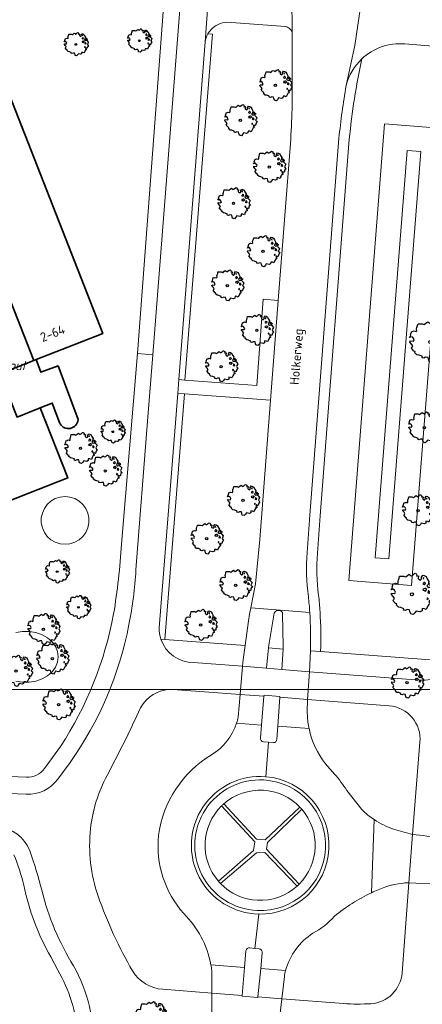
# Model space of a CAD drawing. Header units: metres. Extents: x 152391 to 157968, y 462336 to 467280.
# Tile 244 of 256: x 155171 to 155229, y 464588 to 464732. Entities that reach past the tile are written whole.
import ezdxf
from ezdxf.enums import TextEntityAlignment as Align

# ---------------------------------------------------------------- set-up
doc = ezdxf.new("R2010")
doc.units = ezdxf.units.M
doc.header["$LTSCALE"] = 0.75
doc.layers.get('0').update_dxf_attribs({"lineweight": 25})
doc.layers.get('defpoints').update_dxf_attribs({"lineweight": 25})
for name, color, linetype, lineweight in [('B-GV-GR-BOOM-S', 252, 'Continuous', 25), ('B-WE-GR-BEPLANTING_CULTUUR_BODEMBEDEKKER-GV', 251, 'Continuous', 18), ('B-WE-GR-GROENVOORZIENING-GV', 251, 'Continuous', 18), ('B-WE-GR-HAAG-GV', 251, 'Continuous', 13), ('B-WE-OG-BEBOUWING-GV', 6, 'Continuous', 35), ('B-WE-OG-BEBOUWING-T18', 1, 'Continuous', 18), ('B-WE-OG-TERREIN_CULTUURSCHEIDING-GV', 251, 'Continuous', 18), ('B-WE-OG-TOPOGRAFIE-T18', 1, 'Continuous', 18), ('B-WE-VH-VERHARDING_ASFALT-GV', 251, 'Continuous', 18), ('B-WE-VH-VERHARDING_BEDRIJFSVLOERPLAAT-GV', 251, 'Continuous', 18), ('B-WE-VH-VERHARDING_BETONSTRAATSTEEN-GV', 251, 'Continuous', 18), ('B-WE-VH-VERHARDING_TEGEL-GV', 251, 'Continuous', 18)]:
    doc.layers.add(name, color=color, linetype=linetype, lineweight=lineweight)
doc.layers.add('X-XX-AL-TEKENBLAD_HULPLIJN-G', color=7, linetype='Continuous', lineweight=18, plot=False)
doc.styles.add('NLCS-ISO-M750-T18', font='NLCS-ISO.ttf', dxfattribs={"height": 1.35})
doc.styles.add('NLCS-ISO-M750-T18_CURSIEF', font='NLCS-ISO.ttf', dxfattribs={"oblique": 15, "height": 1.35})

# ---------------------------------------------------------------- blocks, each defined once
blk = doc.blocks.new('ACMAP_ANN_TEMPLATE_type knoop')
at = {"layer": 'defpoints', "style": 'NLCS-ISO-M750-T18_CURSIEF', "oblique": 15}
blk.add_attdef('type_knoop', (0, 0), '', height=1.35, dxfattribs=at)
blk = doc.blocks.new('SGR-BOOM_21_30')
at = {"linetype": 'Continuous'}
for p, q in [((-1.05, 1.33), (-1.02, 1.5)), ((-1.02, 1.5), (-0.67, 1.5)), ((-0.67, 1.5), (-0.52, 1.43)), ((-0.52, 1.43), (-0.47, 1.45)), ((-0.47, 1.45), (-0.37, 1.55)), ((-0.37, 1.55), (-0.23, 1.65)), ((-0.23, 1.65), (-0.13, 1.58)), ((-0.13, 1.58), (-0.06, 1.52)), ((-0.06, 1.52), (0.07, 1.58)), ((0.07, 1.58), (0.2, 1.71)), ((0.2, 1.71), (0.26, 1.73)), ((0.26, 1.73), (0.33, 1.7)), ((0.33, 1.7), (0.39, 1.65)), ((0.4, 1.53), (0.38, 1.5)), ((0.38, 1.5), (0.53, 1.52)), ((0.39, 1.65), (0.4, 1.53)), ((0.54, 1.48), (0.51, 1.29)), ((0.53, 1.52), (0.54, 1.48)), ((0.79, 1.4), (0.89, 1.56)), ((0.89, 1.56), (1.02, 1.53)), ((1.02, 1.53), (1.16, 1.45)), ((1.16, 1.45), (1.25, 1.27)), ((-1.7, 0.37), (-1.66, 0.48)), ((-1.49, 0.41), (-1.7, 0.37)), ((-1.68, -0.03), (-1.67, 0.09)), ((-1.67, 0.09), (-1.39, 0.07)), ((-1.66, 0.48), (-1.6, 0.53)), ((-1.63, 0.58), (-1.53, 0.87)), ((-1.6, 0.53), (-1.63, 0.58)), ((-1.53, 0.87), (-1.46, 0.86)), ((-1.42, 0.33), (-1.49, 0.41)), ((-1.46, 0.86), (-1.34, 0.91)), ((-1.33, 0.18), (-1.42, 0.33)), ((-1.39, 0.07), (-1.33, 0.18)), ((-1.34, 0.91), (-1.18, 0.86)), ((-1.18, 0.86), (-1.12, 0.92)), ((-1.13, 1.09), (-1.11, 1.19)), ((-1.12, 0.92), (-1.13, 1.09)), ((-1.11, 1.19), (-1.05, 1.33)), ((0.51, 1.29), (0.57, 1.24)), ((0.57, 1.24), (0.69, 1.15)), ((0.69, 1.15), (0.75, 1.2)), ((0.75, 1.2), (0.8, 1.29)), ((0.8, 1.29), (0.79, 1.4)), ((0.94, 0.91), (0.89, 0.87)), ((0.89, 0.87), (0.93, 0.83)), ((0.93, 0.41), (0.89, 0.33)), ((0.89, 0.33), (1.03, 0.32)), ((0.97, 1.37), (0.93, 1.33)), ((0.93, 1.33), (0.95, 1.25)), ((0.93, 0.83), (0.98, 0.84)), ((1.05, 0.46), (0.93, 0.41)), ((0.97, 0.97), (0.94, 0.91)), ((0.95, 1.25), (0.96, 1.24)), ((0.96, 1.27), (0.97, 1.37)), ((1.03, 0.97), (0.97, 0.97)), ((0.98, 0.84), (1.03, 0.78)), ((1.08, 0.94), (1.03, 0.97)), ((1.03, 0.78), (1.08, 0.84)), ((1.03, 0.32), (1.11, 0.25)), ((1.11, 0.46), (1.05, 0.46)), ((1.12, 0.87), (1.08, 0.94)), ((1.08, 0.84), (1.12, 0.87)), ((1.22, 0.4), (1.11, 0.46)), ((1.11, 0.25), (1.2, 0.37)), ((1.2, 0.37), (1.24, 0.41)), ((1.32, 0.79), (1.23, 0.69)), ((1.23, 0.69), (1.27, 0.63)), ((1.25, 1.27), (1.38, 1.06)), ((1.27, 0.63), (1.38, 0.56)), ((1.34, 0.18), (1.31, 0.1)), ((1.43, 0.05), (1.31, 0.1)), ((1.38, 1.06), (1.32, 0.79)), ((1.36, 0.3), (1.34, 0.23)), ((1.34, 0.23), (1.34, 0.18)), ((1.43, 0.23), (1.36, 0.3)), ((1.38, 0.56), (1.44, 0.6)), ((1.47, 0.2), (1.43, 0.23)), ((1.43, 0.05), (1.51, 0.14)), ((1.47, 0.86), (1.44, 0.81)), ((1.44, 0.81), (1.46, 0.74)), ((1.44, 0.6), (1.57, 0.56)), ((1.46, 0.74), (1.53, 0.69)), ((1.54, 0.86), (1.47, 0.86)), ((1.51, 0.14), (1.47, 0.2)), ((1.53, 0.73), (1.64, 0.68)), ((1.53, 0.69), (1.54, 0.73)), ((1.62, 0.76), (1.54, 0.86)), ((1.57, 0.56), (1.64, 0.51)), ((1.73, 0.71), (1.62, 0.76)), ((1.64, 0.68), (1.73, 0.71)), ((1.64, 0.51), (1.81, 0.32)), ((1.72, 0.1), (1.67, 0.04)), ((1.67, 0.04), (1.76, -0.09)), ((1.81, 0.32), (1.72, 0.1)), ((-1.54, -0.18), (-1.68, -0.03)), ((-1.55, -0.51), (-1.49, -0.42)), ((-1.35, -0.75), (-1.55, -0.51)), ((-1.44, -0.32), (-1.54, -0.18)), ((-1.49, -0.42), (-1.44, -0.32)), ((-1.25, -0.78), (-1.35, -0.75)), ((-1.27, -0.9), (-1.25, -0.78)), ((-1.11, -1.05), (-1.27, -0.9)), ((-0.91, -1.08), (-1.11, -1.05)), ((-0.67, -1.18), (-0.91, -1.08)), ((-0.68, -1.29), (-0.67, -1.18)), ((-0.55, -1.33), (-0.68, -1.29)), ((-0.4, -1.26), (-0.55, -1.33)), ((-0.19, -1.28), (-0.4, -1.26)), ((-0.16, -1.43), (-0.19, -1.28)), ((-0.13, -1.49), (-0.16, -1.43)), ((0.36, -1.38), (0.25, -1.52)), ((0.68, -1.44), (0.36, -1.38)), ((0.83, -1.36), (0.68, -1.44)), ((0.84, -1.16), (0.83, -1.36)), ((1.03, -1.18), (0.84, -1.16)), ((1.18, -1.24), (1.03, -1.18)), ((1.29, -1.01), (1.18, -1.24)), ((1.29, -0.29), (1.24, -0.36)), ((1.24, -0.36), (1.25, -0.42)), ((1.26, -0.42), (1.33, -0.41)), ((1.33, -0.34), (1.29, -0.29)), ((1.36, -0.88), (1.29, -1.01)), ((1.33, -0.41), (1.33, -0.34)), ((1.37, -0.83), (1.36, -0.88)), ((1.48, -0.8), (1.37, -0.83)), ((1.46, -0.47), (1.39, -0.59)), ((1.39, -0.59), (1.43, -0.64)), ((1.43, -0.64), (1.5, -0.7)), ((1.58, -0.59), (1.46, -0.47)), ((1.5, -0.7), (1.48, -0.8)), ((1.66, -0.52), (1.58, -0.59)), ((1.68, -0.42), (1.66, -0.52)), ((1.72, -0.31), (1.68, -0.42)), ((1.84, -0.18), (1.72, -0.31)), ((1.76, -0.09), (1.84, -0.18)), ((-0.1, -1.61), (-0.13, -1.49)), ((0.11, -1.67), (-0.1, -1.61)), ((0.25, -1.52), (0.11, -1.67))]:
    blk.add_line(p, q, dxfattribs=at)
blk.add_circle((0, 0), 0.126, dxfattribs=at)
blk = doc.blocks.new('SGR-BOOM_31_50')
at = {"linetype": 'Continuous'}
for p, q in [((-1.51, 1.45), (-1.48, 1.58)), ((-1.49, 1.23), (-1.51, 1.45)), ((-1.48, 1.58), (-1.4, 1.78)), ((-1.4, 1.78), (-1.36, 2)), ((-1.36, 2), (-0.89, 2)), ((-0.89, 2), (-0.69, 1.91)), ((-0.69, 1.91), (-0.63, 1.93)), ((-0.63, 1.93), (-0.49, 2.06)), ((-0.49, 2.06), (-0.3, 2.2)), ((-0.3, 2.2), (-0.18, 2.11)), ((-0.18, 2.11), (-0.08, 2.02)), ((-0.08, 2.02), (0.09, 2.11)), ((0.09, 2.11), (0.27, 2.28)), ((0.27, 2.28), (0.35, 2.31)), ((0.35, 2.31), (0.44, 2.26)), ((0.44, 2.26), (0.52, 2.2)), ((0.54, 2.04), (0.51, 2)), ((0.51, 2), (0.71, 2.02)), ((0.52, 2.2), (0.54, 2.04)), ((0.72, 1.98), (0.68, 1.71)), ((0.68, 1.71), (0.75, 1.65)), ((0.71, 2.02), (0.72, 1.98)), ((0.75, 1.65), (0.92, 1.54)), ((0.92, 1.54), (1, 1.6)), ((1, 1.6), (1.06, 1.71)), ((1.05, 1.87), (1.19, 2.09)), ((1.06, 1.71), (1.05, 1.87)), ((1.19, 2.09), (1.36, 2.04)), ((1.3, 1.82), (1.23, 1.78)), ((1.23, 1.78), (1.27, 1.67)), ((1.27, 1.67), (1.28, 1.65)), ((1.28, 1.69), (1.3, 1.82)), ((1.36, 2.04), (1.54, 1.93)), ((1.54, 1.93), (1.67, 1.69)), ((1.67, 1.69), (1.84, 1.41)), ((-2.27, 0.49), (-2.21, 0.64)), ((-1.99, 0.55), (-2.27, 0.49)), ((-2.24, -0.04), (-2.22, 0.11)), ((-2.22, 0.11), (-1.85, 0.09)), ((-2.21, 0.64), (-2.13, 0.71)), ((-2.18, 0.77), (-2.04, 1.17)), ((-2.13, 0.71), (-2.18, 0.77)), ((-2.04, 1.17), (-1.94, 1.14)), ((-1.9, 0.44), (-1.99, 0.55)), ((-1.94, 1.14), (-1.79, 1.21)), ((-1.77, 0.25), (-1.9, 0.44)), ((-1.85, 0.09), (-1.77, 0.25)), ((-1.79, 1.21), (-1.57, 1.14)), ((-1.57, 1.14), (-1.49, 1.23)), ((1.25, 1.21), (1.19, 1.17)), ((1.19, 1.17), (1.23, 1.1)), ((1.23, 0.55), (1.19, 0.44)), ((1.19, 0.44), (1.37, 0.42)), ((1.23, 1.1), (1.31, 1.12)), ((1.4, 0.62), (1.23, 0.55)), ((1.3, 1.3), (1.25, 1.21)), ((1.37, 1.3), (1.3, 1.3)), ((1.31, 1.12), (1.37, 1.03)), ((1.44, 1.25), (1.37, 1.3)), ((1.37, 1.03), (1.44, 1.12)), ((1.37, 0.42), (1.48, 0.33)), ((1.48, 0.62), (1.4, 0.62)), ((1.5, 1.17), (1.44, 1.25)), ((1.44, 1.12), (1.5, 1.17)), ((1.62, 0.53), (1.48, 0.62)), ((1.48, 0.33), (1.61, 0.49)), ((1.61, 0.49), (1.65, 0.55)), ((1.76, 1.06), (1.64, 0.93)), ((1.64, 0.93), (1.7, 0.84)), ((1.7, 0.84), (1.84, 0.75)), ((1.79, 0.25), (1.75, 0.14)), ((1.91, 0.07), (1.75, 0.14)), ((1.84, 1.41), (1.76, 1.06)), ((1.81, 0.4), (1.79, 0.31)), ((1.79, 0.31), (1.79, 0.25)), ((1.9, 0.31), (1.81, 0.4)), ((1.84, 0.75), (1.92, 0.79)), ((1.96, 0.27), (1.9, 0.31)), ((1.91, 0.07), (2.01, 0.18)), ((1.96, 1.14), (1.92, 1.08)), ((1.92, 1.08), (1.95, 0.99)), ((1.92, 0.79), (2.09, 0.75)), ((1.95, 0.99), (2.04, 0.93)), ((2.06, 1.14), (1.96, 1.14)), ((2.01, 0.18), (1.96, 0.27)), ((2.04, 0.97), (2.18, 0.9)), ((2.04, 0.93), (2.06, 0.97)), ((2.16, 1.01), (2.06, 1.14)), ((2.09, 0.75), (2.18, 0.68)), ((2.3, 0.95), (2.16, 1.01)), ((2.18, 0.9), (2.3, 0.95)), ((2.18, 0.68), (2.41, 0.42)), ((2.29, 0.14), (2.23, 0.05)), ((2.23, 0.05), (2.35, -0.13)), ((2.41, 0.42), (2.29, 0.14)), ((-2.05, -0.24), (-2.24, -0.04)), ((-2.07, -0.67), (-1.99, -0.56)), ((-1.8, -1), (-2.07, -0.67)), ((-1.91, -0.43), (-2.05, -0.24)), ((-1.99, -0.56), (-1.91, -0.43)), ((-1.67, -1.05), (-1.8, -1)), ((-1.7, -1.2), (-1.67, -1.05)), ((-1.48, -1.4), (-1.7, -1.2)), ((-1.22, -1.44), (-1.48, -1.4)), ((1.72, -1.35), (1.58, -1.66)), ((1.72, -0.39), (1.65, -0.48)), ((1.65, -0.48), (1.67, -0.56)), ((1.68, -0.56), (1.78, -0.54)), ((1.78, -0.45), (1.72, -0.39)), ((1.81, -1.18), (1.72, -1.35)), ((1.78, -0.54), (1.78, -0.45)), ((1.82, -1.11), (1.81, -1.18)), ((1.98, -1.07), (1.82, -1.11)), ((1.95, -0.63), (1.85, -0.78)), ((1.85, -0.78), (1.9, -0.85)), ((1.9, -0.85), (1.99, -0.94)), ((2.1, -0.78), (1.95, -0.63)), ((1.99, -0.94), (1.98, -1.07)), ((2.21, -0.7), (2.1, -0.78)), ((2.24, -0.56), (2.21, -0.7)), ((2.29, -0.41), (2.24, -0.56)), ((2.46, -0.24), (2.29, -0.41)), ((2.35, -0.13), (2.46, -0.24)), ((-0.89, -1.57), (-1.22, -1.44)), ((-0.91, -1.72), (-0.89, -1.57)), ((-0.73, -1.77), (-0.91, -1.72)), ((-0.53, -1.68), (-0.73, -1.77)), ((-0.25, -1.7), (-0.53, -1.68)), ((-0.21, -1.9), (-0.25, -1.7)), ((-0.18, -1.99), (-0.21, -1.9)), ((-0.13, -2.14), (-0.18, -1.99)), ((0.15, -2.23), (-0.13, -2.14)), ((0.34, -2.03), (0.15, -2.23)), ((0.47, -1.83), (0.34, -2.03)), ((0.91, -1.92), (0.47, -1.83)), ((1.11, -1.81), (0.91, -1.92)), ((1.13, -1.55), (1.11, -1.81)), ((1.37, -1.57), (1.13, -1.55)), ((1.58, -1.66), (1.37, -1.57))]:
    blk.add_line(p, q, dxfattribs=at)
blk.add_circle((0, 0), 0.169, dxfattribs=at)
blk = doc.blocks.new('SGR-BOOM_50_100')
at = {"linetype": 'Continuous'}
for p, q in [((-0.65, 2.75), (-0.4, 2.93)), ((-0.4, 2.93), (-0.24, 2.81)), ((0.12, 2.81), (0.36, 3.04)), ((0.36, 3.04), (0.47, 3.07)), ((0.47, 3.07), (0.59, 3.02)), ((0.59, 3.02), (0.69, 2.93)), ((0.69, 2.93), (0.72, 2.72)), ((-2.9, 1.03), (-2.72, 1.56)), ((-2.72, 1.56), (-2.59, 1.53)), ((-2.59, 1.53), (-2.39, 1.61)), ((-2.39, 1.61), (-2.1, 1.53)), ((-2.1, 1.53), (-1.99, 1.64)), ((-2.01, 1.93), (-1.97, 2.11)), ((-1.99, 1.64), (-2.01, 1.93)), ((-1.97, 2.11), (-1.87, 2.37)), ((-1.87, 2.37), (-1.81, 2.66)), ((-1.81, 2.66), (-1.19, 2.66)), ((-1.19, 2.66), (-0.92, 2.55)), ((-0.92, 2.55), (-0.84, 2.58)), ((-0.84, 2.58), (-0.65, 2.75)), ((-0.24, 2.81), (-0.11, 2.69)), ((-0.11, 2.69), (0.12, 2.81)), ((0.72, 2.72), (0.67, 2.66)), ((0.67, 2.66), (0.94, 2.69)), ((0.96, 2.64), (0.9, 2.29)), ((0.9, 2.29), (1, 2.2)), ((0.94, 2.69), (0.96, 2.64)), ((1, 2.2), (1.23, 2.05)), ((1.23, 2.05), (1.34, 2.14)), ((1.34, 2.14), (1.42, 2.29)), ((1.4, 2.49), (1.58, 2.78)), ((1.42, 2.29), (1.4, 2.49)), ((1.58, 2.78), (1.81, 2.72)), ((1.67, 1.61), (1.58, 1.56)), ((1.58, 1.56), (1.65, 1.47)), ((1.73, 2.43), (1.65, 2.37)), ((1.65, 2.37), (1.69, 2.23)), ((1.65, 1.47), (1.75, 1.5)), ((1.73, 1.73), (1.67, 1.61)), ((1.69, 2.23), (1.71, 2.2)), ((1.71, 2.26), (1.73, 2.43)), ((1.83, 1.73), (1.73, 1.73)), ((1.75, 1.5), (1.83, 1.38)), ((1.81, 2.72), (2.06, 2.58)), ((1.91, 1.67), (1.83, 1.73)), ((1.83, 1.38), (1.91, 1.5)), ((2, 1.56), (1.91, 1.67)), ((1.91, 1.5), (2, 1.56)), ((2.06, 2.58), (2.22, 2.26)), ((2.22, 2.26), (2.45, 1.88)), ((2.45, 1.88), (2.35, 1.41)), ((2.62, 1.53), (2.56, 1.44)), ((2.56, 1.44), (2.6, 1.32)), ((2.74, 1.53), (2.62, 1.53)), ((2.89, 1.35), (2.74, 1.53)), ((-3.03, 0.65), (-2.94, 0.85)), ((-2.65, 0.74), (-3.03, 0.65)), ((-2.99, -0.05), (-2.96, 0.15)), ((-2.96, 0.15), (-2.47, 0.12)), ((-2.94, 0.85), (-2.84, 0.94)), ((-2.84, 0.94), (-2.9, 1.03)), ((-2.53, 0.59), (-2.65, 0.74)), ((-2.37, 0.33), (-2.53, 0.59)), ((-2.47, 0.12), (-2.37, 0.33)), ((1.65, 0.74), (1.58, 0.59)), ((1.58, 0.59), (1.83, 0.56)), ((1.87, 0.82), (1.65, 0.74)), ((1.83, 0.56), (1.98, 0.45)), ((1.98, 0.82), (1.87, 0.82)), ((2.16, 0.71), (1.98, 0.82)), ((1.98, 0.45), (2.14, 0.65)), ((2.14, 0.65), (2.2, 0.74)), ((2.35, 1.41), (2.18, 1.23)), ((2.18, 1.23), (2.27, 1.12)), ((2.27, 1.12), (2.45, 1)), ((2.39, 0.33), (2.33, 0.18)), ((2.55, 0.09), (2.33, 0.18)), ((2.41, 0.53), (2.39, 0.42)), ((2.39, 0.42), (2.39, 0.33)), ((2.53, 0.42), (2.41, 0.53)), ((2.45, 1), (2.56, 1.06)), ((2.62, 0.36), (2.53, 0.42)), ((2.55, 0.09), (2.68, 0.24)), ((2.56, 1.06), (2.78, 1)), ((2.6, 1.32), (2.72, 1.23)), ((2.68, 0.24), (2.62, 0.36)), ((2.72, 1.29), (2.91, 1.2)), ((2.72, 1.23), (2.74, 1.29)), ((2.78, 1), (2.91, 0.91)), ((3.07, 1.26), (2.89, 1.35)), ((2.91, 1.2), (3.07, 1.26)), ((2.91, 0.91), (3.22, 0.56)), ((3.05, 0.18), (2.97, 0.07)), ((2.97, 0.07), (3.13, -0.17)), ((3.22, 0.56), (3.05, 0.18)), ((-2.74, -0.31), (-2.99, -0.05)), ((-2.76, -0.9), (-2.65, -0.75)), ((-2.41, -1.34), (-2.76, -0.9)), ((-2.55, -0.58), (-2.74, -0.31)), ((-2.65, -0.75), (-2.55, -0.58)), ((-2.22, -1.39), (-2.41, -1.34)), ((-2.26, -1.6), (-2.22, -1.39)), ((2.29, -0.52), (2.2, -0.64)), ((2.2, -0.64), (2.22, -0.75)), ((2.25, -0.75), (2.37, -0.72)), ((2.37, -0.61), (2.29, -0.52)), ((2.37, -0.72), (2.37, -0.61)), ((2.64, -1.42), (2.43, -1.48)), ((2.6, -0.84), (2.47, -1.04)), ((2.47, -1.04), (2.53, -1.13)), ((2.53, -1.13), (2.66, -1.25)), ((2.8, -1.04), (2.6, -0.84)), ((2.66, -1.25), (2.64, -1.42)), ((2.95, -0.93), (2.8, -1.04)), ((2.99, -0.75), (2.95, -0.93)), ((3.05, -0.55), (2.99, -0.75)), ((3.28, -0.31), (3.05, -0.55)), ((3.13, -0.17), (3.28, -0.31)), ((-1.97, -1.86), (-2.26, -1.6)), ((-1.62, -1.92), (-1.97, -1.86)), ((-1.19, -2.1), (-1.62, -1.92)), ((-1.21, -2.3), (-1.19, -2.1)), ((-0.98, -2.36), (-1.21, -2.3)), ((-0.71, -2.24), (-0.98, -2.36)), ((-0.34, -2.27), (-0.71, -2.24)), ((-0.28, -2.53), (-0.34, -2.27)), ((-0.24, -2.65), (-0.28, -2.53)), ((-0.17, -2.85), (-0.24, -2.65)), ((0.2, -2.97), (-0.17, -2.85)), ((0.45, -2.71), (0.2, -2.97)), ((0.63, -2.45), (0.45, -2.71)), ((1.21, -2.56), (0.63, -2.45)), ((1.48, -2.42), (1.21, -2.56)), ((1.5, -2.07), (1.48, -2.42)), ((1.83, -2.1), (1.5, -2.07)), ((2.1, -2.21), (1.83, -2.1)), ((2.29, -1.8), (2.1, -2.21)), ((2.41, -1.57), (2.29, -1.8)), ((2.43, -1.48), (2.41, -1.57))]:
    blk.add_line(p, q, dxfattribs=at)
blk.add_circle((0, 0), 0.225, dxfattribs=at)

msp = doc.modelspace()

# ---------------------------------------------------------------- linework, layer by layer
at = {"layer": 'B-WE-GR-BEPLANTING_CULTUUR_BODEMBEDEKKER-GV'}
for points in [[(155206.25, 464619.22, 0.197095), (155200.48, 464617.23)], [(155211.57, 464616.77, 0.188848), (155206.25, 464619.22)], [(155200.16, 464616.93, 0.395021), (155199.7, 464605.96)], [(155211.48, 464605.54, 0.391991), (155211.86, 464616.45)], [(155200.02, 464605.61, 0.190176), (155205.4, 464603.18)], [(155205.4, 464603.18, 0.197638), (155211.16, 464605.23)]]:
    msp.add_lwpolyline(points, format="xyb", dxfattribs=at)
for points in [[(155199.7, 464605.96), (155204.81, 464610.45), (155205, 464611.68), (155200.16, 464616.93)], [(155200.48, 464617.23), (155205.24, 464612.08), (155206.52, 464612.01), (155211.57, 464616.77)], [(155211.86, 464616.45), (155206.85, 464611.59), (155206.71, 464610.65), (155211.48, 464605.54)], [(155211.16, 464605.23), (155206.49, 464610.14), (155205.26, 464610.08), (155200.02, 464605.61)]]:
    msp.add_lwpolyline(points, dxfattribs=at)
at = {"layer": 'B-WE-GR-GROENVOORZIENING-GV'}
for points in [[(155193.92, 464679.11), (155194.82, 464679.04), (155198.83, 464729.47), (155198.17, 464729.53)], [(155197.77, 464728.34), (155193.92, 464679.11)], [(155193.77, 464677.1), (155191.05, 464642.92)], [(155191.32, 464641.25), (155191.91, 464641.2), (155194.77, 464677.03), (155193.77, 464677.1)], [(155200.16, 464616.93), (155205, 464611.68), (155204.81, 464610.45), (155199.7, 464605.96)], [(155211.57, 464616.77), (155206.52, 464612.01), (155205.24, 464612.08), (155200.48, 464617.23)], [(155211.48, 464605.54), (155206.71, 464610.65), (155206.85, 464611.59), (155211.86, 464616.45)], [(155200.02, 464605.61), (155205.26, 464610.08), (155206.49, 464610.14), (155211.16, 464605.23)]]:
    msp.add_lwpolyline(points, dxfattribs=at)
for points in [[(155198.17, 464729.53, 0.093971), (155197.77, 464728.34)], [(155191.05, 464642.92, 0.085261), (155191.32, 464641.25)], [(155200.48, 464617.23, 0.01128), (155200.16, 464616.93)], [(155211.86, 464616.45, 0.016359), (155211.57, 464616.77)], [(155199.7, 464605.96, 0.016234), (155200.02, 464605.61)], [(155211.16, 464605.23, 0.014158), (155211.48, 464605.54)]]:
    msp.add_lwpolyline(points, format="xyb", dxfattribs=at)
at = {"layer": 'B-WE-GR-HAAG-GV'}
for points in [[(155194.82, 464679.04), (155198.83, 464729.47), (155198.17, 464729.53)], [(155197.77, 464728.34), (155193.92, 464679.11), (155194.82, 464679.04)], [(155194.77, 464677.03), (155193.77, 464677.1), (155191.05, 464642.92)], [(155191.32, 464641.25), (155191.91, 464641.2), (155194.77, 464677.03)], [(155200.16, 464616.93), (155205, 464611.68), (155204.81, 464610.45), (155199.7, 464605.96)], [(155211.57, 464616.77), (155206.52, 464612.01), (155205.24, 464612.08), (155200.48, 464617.23)], [(155211.48, 464605.54), (155206.71, 464610.65), (155206.85, 464611.59), (155211.86, 464616.45)], [(155200.02, 464605.61), (155205.26, 464610.08), (155206.49, 464610.14), (155211.16, 464605.23)]]:
    msp.add_lwpolyline(points, dxfattribs=at)
for points in [[(155198.17, 464729.53, 0.093971), (155197.77, 464728.34)], [(155191.05, 464642.92, 0.085261), (155191.32, 464641.25)], [(155200.48, 464617.23, 0.01128), (155200.16, 464616.93)], [(155211.86, 464616.45, 0.016359), (155211.57, 464616.77)], [(155199.7, 464605.96, 0.016234), (155200.02, 464605.61)], [(155211.16, 464605.23, 0.014158), (155211.48, 464605.54)]]:
    msp.add_lwpolyline(points, format="xyb", dxfattribs=at)
at = {"layer": 'B-WE-OG-BEBOUWING-GV'}
msp.add_lwpolyline([(155172.7, 464682.12), (155172.79, 464681.89), (155173.13, 464682.02), (155177.76, 464683.84), (155182.84, 464685.83), (155167.79, 464724.18), (155157.93, 464720.31), (155157.73, 464720.23)], close=True, dxfattribs=at)
for points in [[(155173.13, 464682.02), (155172.79, 464681.89), (155168.97, 464680.4), (155168.67, 464680.56), (155166.38, 464681.8), (155165.63, 464680.42), (155167.02, 464679.67), (155167.73, 464679.29), (155168.22, 464679.02), (155170.35, 464673.64), (155173.72, 464674.97), (155175.49, 464675.67), (155176.54, 464672.83)], [(155179.19, 464673), (155179.25, 464673.27), (155176.34, 464681.1), (155173.82, 464680.17), (155173.13, 464682.02)], [(155103.41, 464651.47), (155104.96, 464647.83), (155107.03, 464648.72), (155107.6, 464647.27), (155111.02, 464638.55), (155177.75, 464664.77), (155173.72, 464674.97), (155170.35, 464673.64)]]:
    msp.add_lwpolyline(points, dxfattribs=at)
msp.add_lwpolyline([(155176.54, 464672.83, 0.717523), (155179.19, 464673)], format="xyb", dxfattribs=at)
at = {"layer": 'B-WE-OG-TERREIN_CULTUURSCHEIDING-GV'}
for points in [[(155185.57, 464655.12), (155187.92, 464682.9), (155192.64, 464745.69)], [(155158.68, 464732.72), (155159.34, 464731.05), (155153.49, 464728.73), (155153.23, 464729.4), (155150.18, 464728.19), (155153.15, 464720.75), (155157.16, 464722.38), (155157.58, 464721.25), (155157.93, 464720.31), (155167.79, 464724.18), (155182.84, 464685.83), (155177.76, 464683.84), (155173.13, 464682.02), (155173.82, 464680.17), (155176.34, 464681.1), (155179.25, 464673.27), (155179.19, 464673)], [(155209.46, 464730.57), (155200.94, 464731.22)], [(155198.17, 464729.53), (155198.83, 464729.47), (155194.82, 464679.04), (155205.29, 464678.26), (155206.24, 464690.85), (155208.42, 464690.66), (155210.24, 464714.17)], [(155210.44, 464719.19), (155210.43, 464729.74)], [(155236.76, 464727.26), (155226.86, 464728.06)], [(155217.27, 464714.29), (155213.02, 464659.36), (155212.63, 464653.9)], [(155214.12, 464653.79), (155214.51, 464659.25), (155218.77, 464714.16)], [(155218.77, 464714.16), (155214.51, 464659.25), (155214.12, 464653.79)], [(155173.72, 464674.97), (155177.75, 464664.77), (155111.02, 464638.55), (155107.6, 464647.27), (155104.63, 464646.06), (155102.21, 464645.08), (155115.07, 464612.08), (155120.08, 464614.1)], [(155176.54, 464672.83), (155175.49, 464675.67), (155173.72, 464674.97)], [(155170.17, 464635.13), (155171.14, 464634.97), (155172.12, 464634.97), (155173.09, 464635.13), (155173.99, 464635.45), (155174.79, 464635.91), (155175.45, 464636.49), (155175.95, 464637.16), (155176.25, 464637.9), (155176.35, 464638.68), (155176.25, 464639.45), (155175.95, 464640.2), (155175.45, 464640.87), (155174.79, 464641.45), (155173.99, 464641.91), (155173.09, 464642.22), (155172.12, 464642.39), (155171.14, 464642.39), (155170.17, 464642.22)], [(155170.17, 464642.22), (155171.14, 464642.39), (155172.12, 464642.39), (155173.09, 464642.22), (155173.99, 464641.91), (155174.79, 464641.45), (155175.45, 464640.87), (155175.95, 464640.2), (155176.25, 464639.45), (155176.35, 464638.68), (155176.25, 464637.9), (155175.95, 464637.16), (155175.45, 464636.49), (155174.79, 464635.91), (155173.99, 464635.45), (155173.09, 464635.13), (155172.12, 464634.97), (155171.14, 464634.97), (155170.17, 464635.13)], [(155213.1, 464639.56), (155214.6, 464639.45)], [(155214.6, 464639.45), (155233.14, 464638.04)], [(155202.59, 464629.9), (155202.89, 464633.19), (155193.75, 464633.88), (155192.75, 464633.92)], [(155212.7, 464632.46), (155212.62, 464630.7), (155212.75, 464629.16)], [(155224.59, 464631.54), (155212.7, 464632.46)], [(155188.35, 464631.26), (155187.5, 464629.46)], [(155228, 464612.79), (155229.08, 464626.24)], [(155174.36, 464622.4), (155176.69, 464625.61)], [(155185.76, 464625.84), (155183.48, 464621.39)], [(155215.3, 464623.1), (155216.6, 464621.59)], [(155161, 464621.57), (155171.7, 464621.11)], [(155218.41, 464619.19), (155220.58, 464616.41)], [(155226.47, 464592.58), (155227.46, 464605.7), (155226.87, 464605.7)], [(155191.62, 464590.2), (155198.76, 464589.65), (155198.73, 464592.94)], [(155209.32, 464592.06), (155208.96, 464588.82), (155217.93, 464588.11)]]:
    msp.add_lwpolyline(points, dxfattribs=at)
for points in [[(155200.94, 464731.22, 0.199543), (155198.6, 464730.12)], [(155198.6, 464730.12, 0.054005), (155198.17, 464729.53)], [(155210.43, 464729.74, 0.300807), (155209.46, 464730.57)], [(155226.86, 464728.06, 0.214559), (155220.59, 464725.86)], [(155220.59, 464725.86, 0.141142), (155218.32, 464721.99)], [(155218.77, 464714.16, -0.026767), (155220.59, 464725.86)], [(155220.59, 464725.86, 0.026767), (155218.77, 464714.16)], [(155218.32, 464721.99, 0.017274), (155217.27, 464714.29)], [(155210.24, 464714.17, 0.012378), (155210.44, 464719.19)], [(155179.19, 464673, -0.717523), (155176.54, 464672.83)], [(155184.43, 464644.95, 0.025555), (155185.57, 464655.12)], [(155212.63, 464653.9, 0.051686), (155212.81, 464647.46)], [(155214.3, 464647.66, -0.051851), (155214.12, 464653.79)], [(155214.12, 464653.79, 0.051851), (155214.3, 464647.66)], [(155214.51, 464645.24, 0.011625), (155214.3, 464647.66)], [(155214.3, 464647.66, -0.011625), (155214.51, 464645.24)], [(155212.81, 464647.46, -0.011219), (155213.02, 464645.14)], [(155176.69, 464625.61, 0.098197), (155184.43, 464644.95)], [(155213.02, 464645.14, -0.025645), (155213.1, 464639.56)], [(155214.6, 464639.45, 0.02574), (155214.51, 464645.24)], [(155214.51, 464645.24, -0.02574), (155214.6, 464639.45)], [(155192.75, 464633.92, 0.272734), (155188.35, 464631.26)], [(155229.08, 464626.24, 0.416614), (155224.59, 464631.54)], [(155187.5, 464629.46, -0.018517), (155185.76, 464625.84)], [(155198.7, 464624.39, 0.180542), (155202.36, 464629.02)], [(155202.36, 464629.02, 0.02844), (155202.59, 464629.9)], [(155212.75, 464629.16, 0.019934), (155212.91, 464628.21)], [(155212.91, 464628.21, 0.115008), (155215.3, 464623.1)], [(155190.98, 464612.61, -0.229368), (155198.7, 464624.39)], [(155171.7, 464621.11, 0.252422), (155174.36, 464622.4)], [(155183.48, 464621.39, 0.095242), (155181.06, 464613.62)], [(155216.6, 464621.59, -0.040625), (155218.41, 464619.19)], [(155220.58, 464616.41, 0.045934), (155222.39, 464614.95)], [(155222.39, 464614.95, 0.062474), (155225.21, 464613.54)], [(155181.06, 464613.62, 0.109381), (155182.17, 464603.76)], [(155225.21, 464613.54, 0.01638), (155228, 464612.79)], [(155194.64, 464601.23, -0.208784), (155190.98, 464612.61)], [(155223, 464604.72, 0.009127), (155222.01, 464604.28)], [(155226.87, 464605.7, 0.078758), (155223, 464604.72)], [(155182.17, 464603.76, 0.043421), (155187.17, 464592.87)], [(155222.01, 464604.28, 0.060989), (155216.61, 464600.85)], [(155198.61, 464593.78, 0.1564), (155194.64, 464601.23)], [(155216.61, 464600.85, -0.084422), (155213.47, 464598.36)], [(155213.47, 464598.36, 0.189354), (155209.5, 464592.94)], [(155198.73, 464592.94, 0.014195), (155198.61, 464593.78)], [(155209.5, 464592.94, 0.025987), (155209.32, 464592.06)], [(155187.17, 464592.87, 0.24309), (155191.62, 464590.2)], [(155221.93, 464588.1, 0.371364), (155226.47, 464592.58)], [(155217.93, 464588.11, 0.029978), (155221.93, 464588.1)]]:
    msp.add_lwpolyline(points, format="xyb", dxfattribs=at)
for points in [[(155233.08, 464715.66), (155227.86, 464649.09), (155218.69, 464649.81), (155223.91, 464716.39)], [(155233.08, 464715.66), (155223.91, 464716.39), (155218.69, 464649.81), (155227.86, 464649.09)], [(155229.21, 464712.36), (155227.22, 464712.51), (155222.56, 464653.11), (155224.55, 464652.96)], [(155229.21, 464712.36), (155224.55, 464652.96), (155222.56, 464653.11), (155227.22, 464712.51)], [(155204.42, 464645.82), (155205.1, 464649.33), (155205.28, 464651.33), (155205.73, 464655.79), (155207.31, 464676.13), (155194.77, 464677.03), (155191.91, 464641.2), (155203.59, 464640.35), (155204.08, 464643.93), (155204.24, 464644.91)], [(155174.33, 464656.83), (155174.76, 464656.24), (155175.3, 464655.75), (155175.93, 464655.39), (155176.62, 464655.16), (155177.35, 464655.09), (155178.07, 464655.16), (155178.76, 464655.39), (155179.39, 464655.75), (155179.93, 464656.24), (155180.36, 464656.83), (155180.66, 464657.49), (155180.81, 464658.2), (155180.81, 464658.93), (155180.66, 464659.64), (155180.36, 464660.31), (155179.93, 464660.9), (155179.39, 464661.38), (155178.76, 464661.75), (155178.07, 464661.97), (155177.35, 464662.05), (155176.62, 464661.97), (155175.93, 464661.75), (155175.3, 464661.38), (155174.76, 464660.9), (155174.33, 464660.31), (155174.04, 464659.64), (155173.89, 464658.93), (155173.89, 464658.2), (155174.04, 464657.49)], [(155174.33, 464656.83), (155174.04, 464657.49), (155173.89, 464658.2), (155173.89, 464658.93), (155174.04, 464659.64), (155174.33, 464660.31), (155174.76, 464660.9), (155175.3, 464661.38), (155175.93, 464661.75), (155176.62, 464661.97), (155177.35, 464662.05), (155178.07, 464661.97), (155178.76, 464661.75), (155179.39, 464661.38), (155179.93, 464660.9), (155180.36, 464660.31), (155180.66, 464659.64), (155180.81, 464658.93), (155180.81, 464658.2), (155180.66, 464657.49), (155180.36, 464656.83), (155179.93, 464656.24), (155179.39, 464655.75), (155178.76, 464655.39), (155178.07, 464655.16), (155177.35, 464655.09), (155176.62, 464655.16), (155175.93, 464655.39), (155175.3, 464655.75), (155174.76, 464656.24)]]:
    msp.add_lwpolyline(points, close=True, dxfattribs=at)
at = {"layer": 'B-WE-VH-VERHARDING_ASFALT-GV'}
for points in [[(155199.92, 464751.01), (155199.54, 464751.04), (155195.53, 464751.38), (155195.3, 464748.44), (155194.78, 464741.8), (155190.12, 464682.72), (155189.36, 464673.05), (155187.68, 464651.35)], [(155191.05, 464642.92), (155193.77, 464677.1), (155193.92, 464679.11), (155197.77, 464728.34), (155198.43, 464737.79), (155198.74, 464741.5), (155199.37, 464749.04), (155199.51, 464750.63)], [(155218.32, 464721.99), (155219.56, 464727.81), (155220.45, 464733.76), (155220.97, 464739.78), (155221.04, 464741.07), (155221.08, 464742.4)], [(155198.43, 464737.79), (155197.77, 464728.34)], [(155210.43, 464729.74), (155210.4, 464735.03)], [(155210.4, 464735.03), (155210.43, 464729.74), (155210.44, 464719.19)], [(155200.94, 464731.22), (155209.46, 464730.57)], [(155210.24, 464714.17), (155208.42, 464690.66), (155207.31, 464676.13), (155205.73, 464655.79), (155205.28, 464651.33), (155205.1, 464649.33), (155204.42, 464645.82), (155213.02, 464645.14)], [(155212.63, 464653.9), (155213.02, 464659.36), (155217.27, 464714.29)], [(155213.02, 464645.14), (155204.42, 464645.82), (155204.24, 464644.91), (155204.08, 464643.93), (155203.59, 464640.35), (155203.3, 464638.28), (155203.22, 464637.3), (155206.71, 464637.02), (155206.99, 464640), (155207.03, 464640.4), (155207.85, 464645.03)], [(155208.42, 464645.45), (155208.56, 464645.44)], [(155209.06, 464644.97), (155209.16, 464640.22), (155209.13, 464639.81), (155208.92, 464636.85), (155212.96, 464636.51)], [(155212.96, 464636.51), (155213.1, 464639.56)], [(155192.75, 464633.92), (155193.75, 464633.88), (155202.89, 464633.19), (155203.22, 464637.3), (155196.09, 464637.84)], [(155212.96, 464636.51), (155212.7, 464632.46), (155224.59, 464631.54)], [(155229.06, 464635.28), (155212.96, 464636.51)], [(155202.36, 464629.02), (155205.98, 464628.73), (155206.33, 464632.93), (155202.89, 464633.19), (155202.59, 464629.9)], [(155212.7, 464632.46), (155208.66, 464632.78), (155208.36, 464628.55), (155212.91, 464628.21)], [(155212.75, 464629.16), (155212.62, 464630.7), (155212.7, 464632.46)], [(155187.5, 464629.46), (155188.35, 464631.26)], [(155205.82, 464626.86), (155205.98, 464628.73), (155202.36, 464629.02)], [(155212.91, 464628.21), (155208.36, 464628.55), (155208.23, 464626.65)], [(155206.99, 464626.23), (155206.27, 464626.29)], [(155206.63, 464621.2), (155206.99, 464626.23)], [(155207.71, 464626.17), (155206.99, 464626.23), (155206.63, 464621.2)], [(155229.08, 464626.24), (155228, 464612.79)], [(155183.48, 464621.39), (155185.76, 464625.84)], [(155178.08, 464623.28), (155176.3, 464620.86)], [(155216.6, 464621.59), (155215.3, 464623.1)], [(155171.66, 464618.63), (155160.27, 464619.08)], [(155220.58, 464616.41), (155218.41, 464619.19)], [(155222.39, 464614.95), (155222.01, 464604.28)], [(155222.01, 464604.28), (155222.39, 464614.95)], [(155226.87, 464605.7), (155227.46, 464605.7), (155228, 464612.79)], [(155228, 464612.79), (155227.46, 464605.7), (155231.6, 464605.52)], [(155230.74, 464594.66), (155231.6, 464605.52), (155227.46, 464605.7), (155226.47, 464592.58)], [(155204.28, 464596.25), (155205.01, 464596.16), (155205.57, 464601.17)], [(155205.57, 464601.17), (155205.01, 464596.16), (155205.65, 464596.09)], [(155198.61, 464593.78), (155203.5, 464593.4), (155203.71, 464595.79)], [(155206.1, 464595.51), (155205.86, 464593.23), (155209.5, 464592.94)], [(155203.15, 464589.31), (155203.5, 464593.4), (155198.61, 464593.78)], [(155198.73, 464592.94), (155198.76, 464589.65), (155203.15, 464589.31)], [(155209.5, 464592.94), (155205.86, 464593.23), (155205.44, 464589.1), (155208.96, 464588.82), (155209.32, 464592.06)], [(155193.6, 464585.84), (155198.75, 464585.42), (155198.76, 464589.65), (155191.62, 464590.2)], [(155217.93, 464588.11), (155208.96, 464588.82), (155208.48, 464584.66), (155224.85, 464583.35)]]:
    msp.add_lwpolyline(points, dxfattribs=at)
for points in [[(155198.6, 464730.12, -0.199543), (155200.94, 464731.22)], [(155197.77, 464728.34, -0.093971), (155198.17, 464729.53)], [(155198.17, 464729.53, -0.054005), (155198.6, 464730.12)], [(155209.46, 464730.57, -0.300807), (155210.43, 464729.74)], [(155217.27, 464714.29, -0.017274), (155218.32, 464721.99)], [(155210.44, 464719.19, -0.012378), (155210.24, 464714.17)], [(155212.81, 464647.46, -0.051686), (155212.63, 464653.9)], [(155187.68, 464651.35, -0.036264), (155186.66, 464643.37)], [(155213.02, 464645.14, 0.011219), (155212.81, 464647.46)], [(155207.85, 464645.03, -0.406881), (155208.42, 464645.45)], [(155208.56, 464645.44, -0.425965), (155209.06, 464644.97)], [(155213.1, 464639.56, 0.025645), (155213.02, 464645.14)], [(155186.66, 464643.37, -0.106777), (155178.08, 464623.28)], [(155191.32, 464641.25, -0.085261), (155191.05, 464642.92)], [(155196.09, 464637.84, -0.32129), (155191.32, 464641.25)], [(155234.29, 464637.96, -0.287315), (155229.06, 464635.28)], [(155188.35, 464631.26, -0.272734), (155192.75, 464633.92)], [(155224.59, 464631.54, -0.416614), (155229.08, 464626.24)], [(155185.76, 464625.84, 0.018517), (155187.5, 464629.46)], [(155202.36, 464629.02, -0.180542), (155198.7, 464624.39)], [(155202.59, 464629.9, -0.02844), (155202.36, 464629.02)], [(155212.91, 464628.21, -0.019934), (155212.75, 464629.16)], [(155215.3, 464623.1, -0.115008), (155212.91, 464628.21)], [(155206.27, 464626.29, -0.42672), (155205.82, 464626.86)], [(155208.23, 464626.65, -0.403994), (155207.71, 464626.17)], [(155198.7, 464624.39, 0.229368), (155190.98, 464612.61)], [(155176.3, 464620.86, -0.253391), (155171.66, 464618.63)], [(155181.06, 464613.62, -0.095242), (155183.48, 464621.39)], [(155205.57, 464601.17, -1.031609), (155206.63, 464621.2)], [(155206.63, 464621.2, -0.969188), (155205.57, 464601.17)], [(155218.41, 464619.19, 0.040625), (155216.6, 464621.59)], [(155222.39, 464614.95, -0.045934), (155220.58, 464616.41)], [(155225.21, 464613.54, -0.062474), (155222.39, 464614.95)], [(155167.39, 464613.85, -0.309814), (155172.21, 464610.37)], [(155182.17, 464603.76, -0.109381), (155181.06, 464613.62)], [(155228, 464612.79, -0.01638), (155225.21, 464613.54)], [(155190.98, 464612.61, 0.208784), (155194.64, 464601.23)], [(155232.16, 464612.35, -0.011984), (155228, 464612.79)], [(155228, 464612.79, 0.011984), (155232.16, 464612.35)], [(155172.21, 464610.37, -0.026637), (155173.96, 464604.63)], [(155173.96, 464604.63, 0.08062), (155178.59, 464593.63)], [(155222.01, 464604.28, -0.009127), (155223, 464604.72)], [(155223, 464604.72, -0.078758), (155226.87, 464605.7)], [(155187.17, 464592.87, -0.043421), (155182.17, 464603.76)], [(155216.61, 464600.85, -0.060989), (155222.01, 464604.28)], [(155194.64, 464601.23, -0.1564), (155198.61, 464593.78)], [(155213.47, 464598.36, 0.084422), (155216.61, 464600.85)], [(155209.5, 464592.94, -0.189354), (155213.47, 464598.36)], [(155203.71, 464595.79, -0.404341), (155204.28, 464596.25)], [(155205.65, 464596.09, -0.422435), (155206.1, 464595.51)], [(155178.59, 464593.63, -0.130778), (155181.61, 464581.39)], [(155198.61, 464593.78, -0.014195), (155198.73, 464592.94)], [(155209.32, 464592.06, -0.025987), (155209.5, 464592.94)], [(155191.62, 464590.2, -0.24309), (155187.17, 464592.87)], [(155226.47, 464592.58, -0.371364), (155221.93, 464588.1)], [(155221.93, 464588.1, -0.029978), (155217.93, 464588.11)]]:
    msp.add_lwpolyline(points, format="xyb", dxfattribs=at)
for points in [[(155212.7, 464632.46), (155212.96, 464636.51), (155208.92, 464636.85), (155206.71, 464637.02), (155203.22, 464637.3), (155202.89, 464633.19), (155206.33, 464632.93), (155206.35, 464633.08), (155208.67, 464632.88), (155208.66, 464632.78)], [(155203.15, 464589.31), (155198.76, 464589.65), (155198.75, 464585.42), (155202.81, 464585.09), (155202.82, 464585.18), (155204.97, 464585.02), (155204.96, 464584.94), (155208.48, 464584.66), (155208.96, 464588.82), (155205.44, 464589.1), (155205.43, 464589), (155203.14, 464589.18)]]:
    msp.add_lwpolyline(points, close=True, dxfattribs=at)
at = {"layer": 'B-WE-VH-VERHARDING_BEDRIJFSVLOERPLAAT-GV'}
for points in [[(155206.63, 464621.2, 1.031609), (155205.57, 464601.17)], [(155205.33, 464601.68, -1.004726), (155206.34, 464620.72)], [(155206.34, 464620.72, -0.995059), (155205.33, 464601.68)], [(155205.57, 464601.17, 0.969188), (155206.63, 464621.2)]]:
    msp.add_lwpolyline(points, format="xyb", dxfattribs=at)
at = {"layer": 'B-WE-VH-VERHARDING_BETONSTRAATSTEEN-GV'}
for points in [[(155221.04, 464741.07), (155220.97, 464739.78), (155220.45, 464733.76), (155219.56, 464727.81), (155218.32, 464721.99)], [(155226.86, 464728.06), (155236.76, 464727.26)], [(155207.85, 464645.03), (155207.03, 464640.4), (155206.99, 464640), (155209.13, 464639.81)], [(155208.56, 464645.44), (155208.42, 464645.45)], [(155209.13, 464639.81), (155209.16, 464640.22), (155209.06, 464644.97)], [(155208.23, 464626.65), (155208.36, 464628.55), (155208.66, 464632.78), (155208.67, 464632.88), (155206.35, 464633.08), (155206.33, 464632.93), (155205.98, 464628.73), (155205.82, 464626.86)], [(155206.27, 464626.29), (155206.99, 464626.23), (155207.71, 464626.17)], [(155205.65, 464596.09), (155205.01, 464596.16), (155204.28, 464596.25)], [(155203.5, 464593.4), (155203.15, 464589.31), (155203.14, 464589.18), (155205.43, 464589), (155205.44, 464589.1), (155205.86, 464593.23), (155206.1, 464595.51)], [(155203.71, 464595.79), (155203.5, 464593.4)]]:
    msp.add_lwpolyline(points, dxfattribs=at)
for points in [[(155220.59, 464725.86, -0.214559), (155226.86, 464728.06)], [(155218.32, 464721.99, -0.141142), (155220.59, 464725.86)], [(155208.42, 464645.45, 0.406881), (155207.85, 464645.03)], [(155209.06, 464644.97, 0.425965), (155208.56, 464645.44)], [(155205.82, 464626.86, 0.42672), (155206.27, 464626.29)], [(155207.71, 464626.17, 0.403994), (155208.23, 464626.65)], [(155206.34, 464620.72, 1.004726), (155205.33, 464601.68)], [(155205.33, 464601.68, 0.995059), (155206.34, 464620.72)], [(155200.48, 464617.23, -0.197095), (155206.25, 464619.22)], [(155206.25, 464619.22, -0.188848), (155211.57, 464616.77)], [(155199.7, 464605.96, -0.395021), (155200.16, 464616.93)], [(155200.16, 464616.93, -0.01128), (155200.48, 464617.23)], [(155211.86, 464616.45, -0.391991), (155211.48, 464605.54)], [(155211.57, 464616.77, -0.016359), (155211.86, 464616.45)], [(155200.02, 464605.61, -0.016234), (155199.7, 464605.96)], [(155205.4, 464603.18, -0.190176), (155200.02, 464605.61)], [(155211.16, 464605.23, -0.197638), (155205.4, 464603.18)], [(155211.48, 464605.54, -0.014158), (155211.16, 464605.23)], [(155204.28, 464596.25, 0.404341), (155203.71, 464595.79)], [(155206.1, 464595.51, 0.422435), (155205.65, 464596.09)]]:
    msp.add_lwpolyline(points, format="xyb", dxfattribs=at)
at = {"layer": 'B-WE-VH-VERHARDING_TEGEL-GV'}
for points in [[(155193.08, 464751.53), (155192.64, 464745.69), (155187.92, 464682.9), (155190.12, 464682.72), (155194.78, 464741.8), (155195.3, 464748.44)], [(155187.68, 464651.35), (155189.36, 464673.05), (155190.12, 464682.72), (155187.92, 464682.9), (155185.57, 464655.12)], [(155203.59, 464640.35), (155191.91, 464641.2), (155191.32, 464641.25)], [(155196.09, 464637.84), (155203.22, 464637.3), (155203.3, 464638.28), (155203.59, 464640.35)], [(155213.1, 464639.56), (155212.96, 464636.51), (155229.06, 464635.28)], [(155234.29, 464637.96), (155233.14, 464638.04), (155214.6, 464639.45), (155213.1, 464639.56)], [(155176.69, 464625.61), (155174.36, 464622.4)], [(155176.3, 464620.86), (155178.08, 464623.28)], [(155171.7, 464621.11), (155161, 464621.57)], [(155160.27, 464619.08), (155171.66, 464618.63)], [(155175.29, 464594.92), (155176.31, 464593.01)]]:
    msp.add_lwpolyline(points, dxfattribs=at)
for points in [[(155194.77, 464677.03), (155207.31, 464676.13), (155208.42, 464690.66), (155206.24, 464690.85), (155205.29, 464678.26), (155194.82, 464679.04), (155193.92, 464679.11), (155193.77, 464677.1)], [(155208.92, 464636.85), (155209.13, 464639.81), (155206.99, 464640), (155206.71, 464637.02)]]:
    msp.add_lwpolyline(points, close=True, dxfattribs=at)
for points in [[(155185.57, 464655.12, -0.025555), (155184.43, 464644.95)], [(155186.66, 464643.37, 0.036264), (155187.68, 464651.35)], [(155184.43, 464644.95, -0.098197), (155176.69, 464625.61)], [(155178.08, 464623.28, 0.106777), (155186.66, 464643.37)], [(155191.32, 464641.25, 0.32129), (155196.09, 464637.84)], [(155229.06, 464635.28, 0.287315), (155234.29, 464637.96)], [(155174.36, 464622.4, -0.252422), (155171.7, 464621.11)], [(155171.66, 464618.63, 0.253391), (155176.3, 464620.86)], [(155172.21, 464610.37, 0.309814), (155167.39, 464613.85)], [(155173.96, 464604.63, 0.026637), (155172.21, 464610.37)], [(155169.9, 464609.82, -0.029032), (155171.35, 464605.38)], [(155171.35, 464605.38, 0.081251), (155175.29, 464594.92)], [(155178.59, 464593.63, -0.08062), (155173.96, 464604.63)], [(155176.31, 464593.01, -0.106356), (155179.25, 464583.54)], [(155181.61, 464581.39, 0.130778), (155178.59, 464593.63)]]:
    msp.add_lwpolyline(points, format="xyb", dxfattribs=at)
at = {"layer": 'X-XX-AL-TEKENBLAD_HULPLIJN-G', "flags": 128}
msp.add_lwpolyline([(155303.4, 464974.89), (154995.9, 464974.89), (154838.4, 464974.89), (154688.4, 464974.89), (154688.4, 464759.64), (154688.4, 464544.39), (154838.4, 464544.39), (154995.9, 464544.39), (155153.4, 464544.39), (155153.4, 464633.9), (155303.4, 464633.9)], close=True, dxfattribs=at)

# ---------------------------------------------------------------- block references
at = {"layer": 'B-GV-GR-BOOM-S', "transparency": 33554559}
for name, p in [('SGR-BOOM_21_30', (155178.93, 464727.98)), ('SGR-BOOM_21_30', (155188.17, 464728.52)), ('SGR-BOOM_31_50', (155208, 464722)), ('SGR-BOOM_31_50', (155202.9, 464716.9)), ('SGR-BOOM_31_50', (155207.1, 464710.1)), ('SGR-BOOM_31_50', (155201.9, 464704.8)), ('SGR-BOOM_31_50', (155206.2, 464697.8)), ('SGR-BOOM_31_50', (155201, 464692.8)), ('SGR-BOOM_31_50', (155205.3, 464686.3)), ('SGR-BOOM_50_100', (155230.6, 464684.6)), ('SGR-BOOM_31_50', (155200.1, 464681)), ('SGR-BOOM_31_50', (155229.7, 464672.1)), ('SGR-BOOM_21_30', (155184.3, 464671.5)), ('SGR-BOOM_31_50', (155179.6, 464669.1)), ('SGR-BOOM_31_50', (155183.2, 464665.8)), ('SGR-BOOM_31_50', (155203.3, 464661.5)), ('SGR-BOOM_31_50', (155228.8, 464660)), ('SGR-BOOM_31_50', (155198, 464655.9)), ('SGR-BOOM_21_30', (155176.2, 464651.1)), ('SGR-BOOM_31_50', (155202.2, 464649.1)), ('SGR-BOOM_50_100', (155227.9, 464647.8)), ('SGR-BOOM_21_30', (155179.3, 464645.9)), ('SGR-BOOM_31_50', (155174.2, 464642.7)), ('SGR-BOOM_31_50', (155197.1, 464643.3)), ('SGR-BOOM_31_50', (155175.5, 464638.4)), ('SGR-BOOM_31_50', (155170.2, 464636.6)), ('SGR-BOOM_31_50', (155227.2, 464634.9)), ('SGR-BOOM_31_50', (155176.4, 464631.7)), ('SGR-BOOM_31_50', (155189.9, 464586.1))]:
    msp.add_blockref(name, p, dxfattribs=at)
at = {"layer": 'defpoints'}
msp.add_blockref('ACMAP_ANN_TEMPLATE_type knoop', (155162.25, 464680.49), dxfattribs=at).add_auto_attribs({'type_knoop': 'inspectieput'})

# ---------------------------------------------------------------- texts
at = {"layer": 'B-WE-OG-BEBOUWING-T18', "style": 'NLCS-ISO-M750-T18'}
msp.add_text('2-64', height=1.35, rotation=21.4, dxfattribs=at).set_placement((155175.53, 464685.86), align=Align.MIDDLE)
at = {"layer": 'B-WE-OG-TOPOGRAFIE-T18', "style": 'NLCS-ISO-M750-T18'}
msp.add_text('Holkerweg', height=1.35, rotation=85.5, dxfattribs=at).set_placement((155211.28, 464682.43), align=Align.MIDDLE)

doc.saveas('drawing.dxf')
